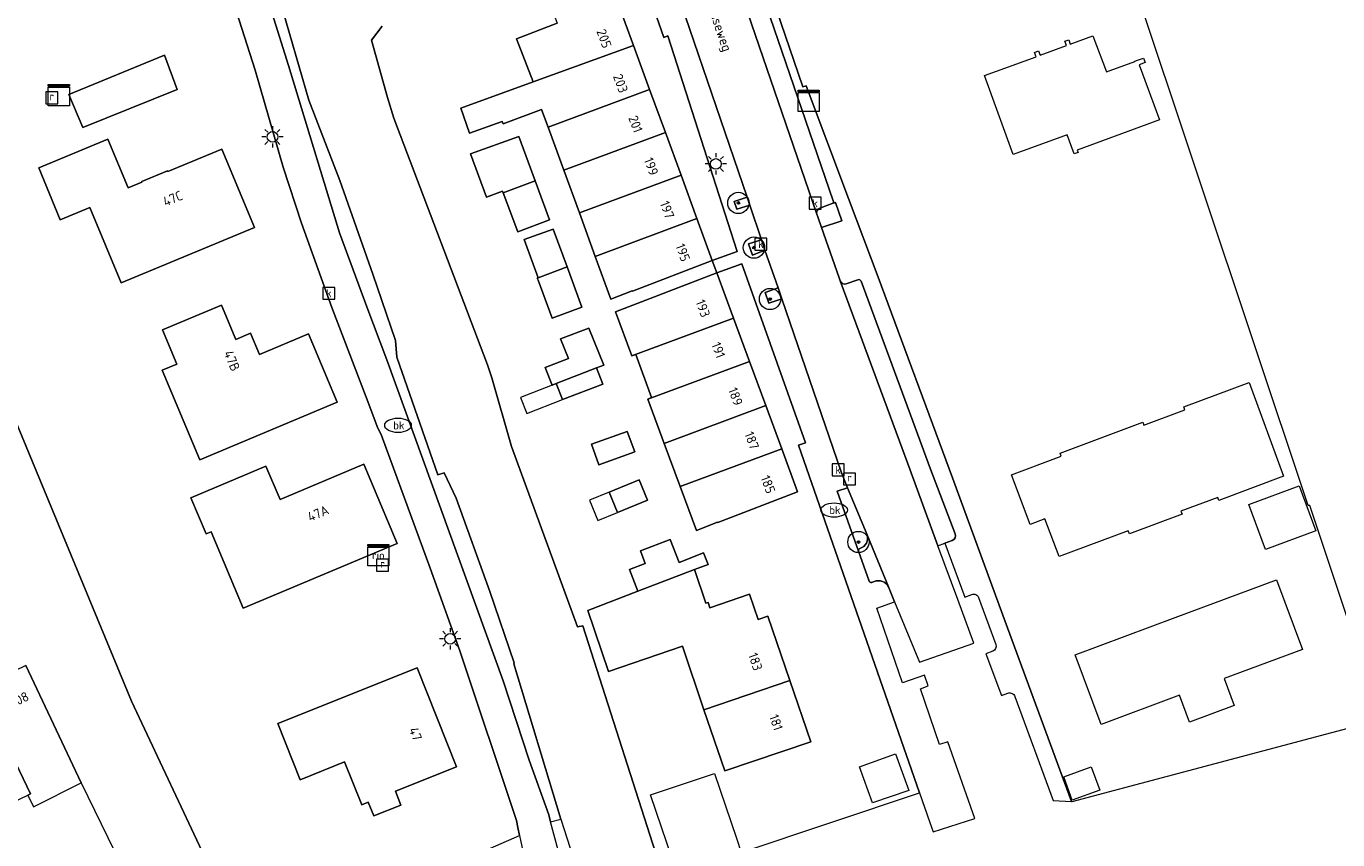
# Model space of a CAD drawing. Header units: metres. Extents: x 80938 to 82288, y 446951 to 448452.
# Tile 38 of 97: x 82037 to 82161, y 447274 to 447351. Entities that reach past the tile are written whole.
import ezdxf
from ezdxf.enums import TextEntityAlignment as Align

# ---------------------------------------------------------------- set-up
doc = ezdxf.new("R2010")
doc.units = ezdxf.units.M
doc.header["$MEASUREMENT"] = 0
doc.layers.get('0').update_dxf_attribs({"color": 253})
for name, color, linetype, lineweight in [('B-WE-GK-BESCHOEIING-G', 253, 'GK-BESCHOEIING', 35), ('B-WE-GR-BEPLANTING_CULTUUR_HEESTERS-GV', 253, 'Continuous', 18), ('B-WE-GR-BOOM-S', 253, 'Continuous', 25), ('B-WE-GR-GROENVOORZIENING-GV', 253, 'Continuous', 18), ('B-WE-KL-DATA-S', 253, 'Continuous', 25), ('B-WE-KL-ET_LS_OV_LICHTMAST-S', 253, 'Continuous', 25), ('B-WE-KL-WATER-S', 253, 'Continuous', 25), ('B-WE-OG-BEBOUWING-GV', 253, 'Continuous', 35), ('B-WE-OG-BEBOUWING-T18', 253, 'Continuous', 18), ('B-WE-OG-BEBOUWING_LUIFEL-GV', 253, 'Continuous', 18), ('B-WE-OG-TERREIN_ERF-GV', 253, 'Continuous', 18), ('B-WE-OG-TOPOGRAFIE-T18', 253, 'Continuous', 18), ('B-WE-OG-WATER-GV', 253, 'Continuous', 18), ('B-WE-OG-WATER_SLOOT-GV', 253, 'Continuous', 18), ('B-WE-RI-GWA_KOLK-S', 253, 'Continuous', 25), ('B-WE-RI-GWA_RIOOLPUT-S', 253, 'Continuous', 25), ('B-WE-RI-TERREINKAST-S', 253, 'Continuous', 25), ('B-WE-VH-VERHARDING_ASFALT-GV', 253, 'Continuous', 18), ('B-WE-VH-VERHARDING_BETONSTRAATSTEEN-GV', 253, 'Continuous', 18), ('B-WE-VH-VERHARDING_TEGEL-GV', 253, 'Continuous', 18)]:
    doc.layers.add(name, color=color, linetype=linetype, lineweight=lineweight)
doc.styles.add('NLCS-ISO', font='NLCS-ISO.ttf')
doc.styles.add('NLCS-ISO-M500-T18', font='NLCS-ISO.ttf', dxfattribs={"height": 0.9})
doc.linetypes.add('GK-BESCHOEIING', pattern='A,30,-5,[1,NLCS.SHX,S=1,R=0,X=0,Y=0],-5', length=40)

# ---------------------------------------------------------------- blocks, each defined once
blk = doc.blocks.new('SKL-DATA_KAST-SO')
at = {"color": 0, "linetype": 'ByBlock', "lineweight": 18}
for points in [[(-2, 2), (2, 2), (2, 1.68), (-2, 1.68)], [(-2, 1.52), (2, 1.52), (2, -2), (-2, -2)]]:
    blk.add_lwpolyline(points, close=True, dxfattribs=at)
blk = doc.blocks.new('SRI-TERREINKAST-SO')
at = {"color": 0, "linetype": 'ByBlock', "lineweight": 18}
for points in [[(-2, 2), (2, 2), (2, 1.68), (-2, 1.68)], [(-2, 1.52), (2, 1.52), (2, -2), (-2, -2)]]:
    blk.add_lwpolyline(points, close=True, dxfattribs=at)
at = {"color": 0, "linetype": 'ByBlock', "lineweight": 18, "style": 'NLCS-ISO'}
blk.add_text('rio', height=1.5, dxfattribs=at).set_placement((0, 0), align=Align.MIDDLE_CENTER)
blk = doc.blocks.new('SKL-ET_OV_LICHTMAST-SO')
at = {"color": 0, "linetype": 'ByBlock', "lineweight": 18}
for points in [[(-1.25, 0), (-2, 0)], [(-1.41, 1.41), (-0.88, 0.88)], [(0, 2), (0, 1.25)], [(0.88, 0.88), (1.41, 1.41)], [(2, 0), (1.25, 0)], [(-1.41, -1.41), (-0.88, -0.88)], [(0, -1.25), (0, -2)], [(0.88, -0.88), (1.41, -1.41)]]:
    blk.add_lwpolyline(points, dxfattribs=at)
blk.add_circle((0, 0), 1, dxfattribs=at)
blk = doc.blocks.new('SRI-KOLK-SO')
at = {"color": 0, "linetype": 'ByBlock', "lineweight": 18}
blk.add_lwpolyline([(-1.125, -1.125), (1.125, -1.125), (1.125, 1.125), (-1.125, 1.125)], close=True, dxfattribs=at)
at = {"color": 0, "linetype": 'ByBlock', "lineweight": 18, "style": 'NLCS-ISO'}
blk.add_text('k', height=1.5, dxfattribs=at).set_placement((0, 0), align=Align.MIDDLE_CENTER)
blk = doc.blocks.new('SRI-PUT_INSPECTIEPUT_RIOOLPUT-SO')
at = {"color": 0, "linetype": 'ByBlock', "lineweight": 18}
blk.add_lwpolyline([(-1.12, -1.12), (1.12, -1.12), (1.12, 1.12), (-1.12, 1.12)], close=True, dxfattribs=at)
at = {"color": 0, "linetype": 'ByBlock', "lineweight": 18, "style": 'NLCS-ISO'}
blk.add_text('r', height=1.5, dxfattribs=at).set_placement((0, 0.28), align=Align.MIDDLE_CENTER)
blk = doc.blocks.new('SKL-WATER_BRANDKRAAN_BRANDPUT-SO')
at = {"color": 0, "linetype": 'ByBlock', "lineweight": 18}
blk.add_ellipse((0, 0), major_axis=(2.5, 0), ratio=0.54, dxfattribs=at)
at = {"color": 0, "linetype": 'ByBlock', "lineweight": 18, "style": 'NLCS-ISO'}
blk.add_text('bk', height=1.5, dxfattribs=at).set_placement((0.16, 0), align=Align.MIDDLE_CENTER)
blk = doc.blocks.new('SGR-BOOM_01-SO')
at = {"linetype": 'ByBlock', "lineweight": 18}
h = blk.add_hatch(color=0, dxfattribs=at)
h.dxf.hatch_style = 1
edge = h.paths.add_edge_path()
edge.add_arc((0, 0), 0.25, 0, 360)
at = {"color": 0, "linetype": 'ByBlock', "lineweight": 18}
for radius in [2, 0.25]:
    blk.add_circle((0, 0), radius, dxfattribs=at)

msp = doc.modelspace()

# ---------------------------------------------------------------- linework, layer by layer
at = {"layer": 'B-WE-GK-BESCHOEIING-G', "linetype": 'Continuous', "lineweight": 0}
msp.add_lwpolyline([(82027.471, 447334.875), (82047.09, 447287.474), (82057.43, 447265.528)], dxfattribs=at)
at = {"layer": 'B-WE-GR-BEPLANTING_CULTUUR_HEESTERS-GV', "linetype": 'Continuous', "lineweight": 0}
for points in [[(82111.524, 447333.376), (82111.674, 447332.956), (82111.995, 447332.027), (82113.886, 447332.664), (82113.298, 447334.387)], [(82113.298, 447334.387), (82112.997, 447334.281), (82111.823, 447333.868)], [(82114.419, 447307.538), (82113.467, 447307.217), (82115.471, 447301.583)], [(82116.274, 447303.105), (82114.419, 447307.538)]]:
    msp.add_lwpolyline(points, dxfattribs=at)
for points in [[(82111.823, 447333.868, 0.309893), (82111.524, 447333.376)], [(82115.602, 447301.848, 0.421526), (82116.274, 447303.105)], [(82115.471, 447301.583, -0.4099995), (82115.602, 447301.848)]]:
    msp.add_lwpolyline(points, format="xyb", dxfattribs=at)
at = {"layer": 'B-WE-GR-GROENVOORZIENING-GV', "linetype": 'Continuous', "lineweight": 0}
for points in [[(82104.983, 447334.9), (82103.773, 447334.495), (82104.038, 447333.764), (82105.235, 447334.127)], [(82106.352, 447330.884), (82105.106, 447330.496), (82105.491, 447329.44), (82106.67, 447329.916)], [(82107.912, 447326.371), (82106.7, 447325.91), (82107.036, 447324.908), (82108.261, 447325.34)]]:
    msp.add_lwpolyline(points, close=True, dxfattribs=at)
at = {"layer": 'B-WE-OG-BEBOUWING-GV', "linetype": 'Continuous', "lineweight": 0}
for points in [[(82084.869, 447345.738), (82094.31, 447349.174), (82092.746, 447353.453), (82092.185, 447353.238), (82090.829, 447356.777), (82085.799, 447354.82), (82087.132, 447351.275), (82083.3, 447349.784)], [(82095.824, 447345.033), (82094.31, 447349.174), (82084.869, 447345.738), (82078.075, 447343.265), (82078.893, 447340.902), (82081.969, 447342.012), (82082.045, 447341.794), (82085.668, 447343.145), (82086.273, 447341.486)], [(82051.393, 447345.029), (82050.214, 447348.249), (82041.222, 447344.55), (82042.531, 447341.441)], [(82095.824, 447345.033), (82086.273, 447341.486), (82087.757, 447337.422), (82097.309, 447340.97)], [(82082.051, 447335.302), (82085.064, 447336.422), (82083.51, 447340.615), (82078.972, 447338.979), (82080.496, 447334.894), (82081.995, 447335.453)], [(82097.309, 447340.97), (82087.757, 447337.422), (82089.223, 447333.403), (82098.778, 447336.952)], [(82055.597, 447339.423), (82050.526, 447337.317), (82050.5, 447337.382), (82048.062, 447336.369), (82048.088, 447336.305), (82046.786, 447335.764), (82044.88, 447340.354), (82038.39, 447337.642), (82040.41, 447332.762), (82043.181, 447333.913), (82046.126, 447326.82), (82058.668, 447332.028)], [(82098.778, 447336.952), (82089.223, 447333.403), (82090.712, 447329.324), (82100.269, 447332.873)], [(82085.064, 447336.422), (82082.051, 447335.302), (82083.418, 447331.629), (82086.42, 447332.763)], [(82085.357, 447327.316), (82088.059, 447328.338), (82086.743, 447331.891), (82084.026, 447330.907)], [(82101.711, 447328.927), (82100.269, 447332.873), (82090.712, 447329.324), (82092.178, 447325.307), (82094.195, 447326.08), (82094.206, 447326.052)], [(82088.059, 447328.338), (82085.357, 447327.316), (82085.263, 447327.281), (82085.333, 447327.094), (82086.67, 447323.513), (82089.464, 447324.548)], [(82102.128, 447327.783), (82092.614, 447324.114), (82094.144, 447319.973), (82103.701, 447323.522)], [(82063.746, 447322.022), (82059.126, 447320.084), (82058.287, 447322.085), (82056.913, 447321.509), (82055.559, 447324.736), (82050.017, 447322.412), (82051.371, 447319.184), (82049.988, 447318.604), (82053.519, 447310.184), (82066.438, 447315.603)], [(82103.701, 447323.522), (82094.144, 447319.973), (82094.148, 447319.962), (82094.516, 447320.098), (82096.015, 447316.035), (82095.649, 447315.9), (82095.66, 447315.87), (82105.217, 447319.42)], [(82086.007, 447318.874), (82086.645, 447317.212), (82087.036, 447317.366), (82090.821, 447318.827), (82091.512, 447319.094), (82090.097, 447322.576), (82087.442, 447321.56), (82088.187, 447319.71)], [(82090.821, 447318.827), (82087.036, 447317.366), (82087.633, 447315.847), (82091.416, 447317.287)], [(82105.217, 447319.42), (82095.66, 447315.87), (82097.192, 447311.725), (82106.747, 447315.275)], [(82106.747, 447315.275), (82097.192, 447311.725), (82098.696, 447307.654), (82108.251, 447311.202)], [(82091.051, 447309.719), (82094.417, 447310.931), (82093.726, 447312.85), (82090.36, 447311.638)], [(82109.737, 447307.18), (82108.251, 447311.202), (82098.696, 447307.654), (82100.221, 447303.527), (82102.219, 447304.304), (82102.222, 447304.273)], [(82068.949, 447309.77), (82061.069, 447306.452), (82059.74, 447309.582), (82052.69, 447306.613), (82054.118, 447303.221), (82054.579, 447303.415), (82057.61, 447296.218), (82072.088, 447302.315)], [(82092.816, 447305.228), (82095.629, 447306.391), (82094.839, 447308.304), (82092.028, 447307.142)], [(82100.888, 447301.434), (82098.587, 447300.529), (82097.748, 447302.692), (82094.956, 447301.623), (82095.414, 447300.428), (82093.929, 447299.859), (82094.716, 447297.805), (82100.041, 447299.846), (82101.32, 447300.336)], [(82106.934, 447295.462), (82106.018, 447295.15), (82105.208, 447297.525), (82101.498, 447296.259), (82101.33, 447296.751), (82101.122, 447296.68), (82100.041, 447299.846), (82094.716, 447297.805), (82090.019, 447296.005), (82091.965, 447290.255), (82098.907, 447292.637), (82100.933, 447286.653), (82108.997, 447289.418)], [(82037.162, 447290.828), (82032.803, 447288.719), (82037.605, 447278.752), (82037.343, 447278.627), (82037.889, 447277.527), (82042.384, 447279.774)], [(82060.85, 447285.355), (82062.957, 447280.07), (82067.132, 447281.772), (82068.747, 447277.722), (82069.369, 447277.97), (82069.887, 447276.669), (82072.442, 447277.686), (82071.924, 447278.987), (82077.675, 447281.278), (82073.965, 447290.592)], [(82032.803, 447288.719), (82028.746, 447286.756), (82033.029, 447277.88), (82032.779, 447277.758), (82033.302, 447276.7), (82037.343, 447278.627), (82037.605, 447278.752)], [(82108.997, 447289.418), (82100.933, 447286.653), (82102.881, 447280.901), (82110.969, 447283.64)]]:
    msp.add_lwpolyline(points, close=True, dxfattribs=at)
at = {"layer": 'B-WE-OG-BEBOUWING_LUIFEL-GV', "linetype": 'Continuous', "lineweight": 0}
for points in [[(82086.645, 447317.212), (82083.68, 447316.046), (82084.283, 447314.53), (82087.633, 447315.847), (82087.036, 447317.366)], [(82092.028, 447307.142), (82090.158, 447306.372), (82090.947, 447304.458), (82092.816, 447305.228)]]:
    msp.add_lwpolyline(points, close=True, dxfattribs=at)
at = {"layer": 'B-WE-OG-TERREIN_ERF-GV', "linetype": 'Continuous', "lineweight": 0}
for points in [[(82165.723, 447405.563), (82135.263, 447384.472), (82119.635, 447373.646), (82108.682, 447366.077), (82108.928, 447365.75), (82105.298, 447359.693), (82110.244, 447345.262), (82110.557, 447345.37), (82114.529, 447334.782), (82117.315, 447327.369), (82124.305, 447308.482), (82129.044, 447295.567), (82135.488, 447278.032), (82135.557, 447278.039), (82164.447, 447285.703)], [(82164.52, 447286.013), (82157.889, 447305.864), (82157.758, 447305.885), (82147.602, 447336.314), (82140.945, 447356.259), (82141.655, 447356.742), (82193.911, 447393.659)], [(82061.563, 447265.207), (82083.589, 447274.843), (82083.435, 447275.57), (82083.315, 447276.227), (82077.97, 447292.21), (82075.203, 447299.978), (82070.59, 447312.55), (82070.27, 447313.157), (82069.157, 447316.069), (82065.93, 447324.51), (82063.09, 447332.45), (82061.38, 447337.72), (82058.73, 447346.83), (82051.48, 447369.51)], [(82102.128, 447327.783), (82101.711, 447328.927), (82104.05, 447329.78), (82097.52, 447350.06), (82097.15, 447349.92), (82093.044, 447361.698)], [(82092.746, 447353.453), (82094.31, 447349.174), (82095.824, 447345.033), (82097.309, 447340.97), (82098.778, 447336.952), (82100.269, 447332.873), (82101.711, 447328.927), (82094.206, 447326.052), (82094.195, 447326.08), (82092.178, 447325.307), (82090.712, 447329.324), (82089.223, 447333.403), (82087.757, 447337.422), (82086.273, 447341.486), (82085.668, 447343.145), (82082.045, 447341.794), (82081.969, 447342.012), (82078.893, 447340.902), (82078.075, 447343.265), (82084.869, 447345.738), (82083.3, 447349.784), (82087.132, 447351.275)], [(82070.68, 447350.99), (82069.68, 447349.65), (82071.19, 447344.26), (82071.76, 447342.32), (82080.57, 447319.12), (82080.99, 447317.88), (82082.85, 447311.43), (82089.05, 447294.45), (82089.55, 447294.56), (82097.153, 447270.797)], [(82027.471, 447334.875), (82047.09, 447287.474), (82057.43, 447265.528)], [(82097.982, 447272.576), (82095.917, 447278.654), (82101.911, 447280.66), (82103.977, 447274.582), (82104.441, 447273.218), (82121.207, 447278.852), (82109.836, 447311.56), (82110.47, 447311.79), (82104.49, 447328.62), (82102.128, 447327.783)]]:
    msp.add_lwpolyline(points, dxfattribs=at)
for points in [[(82136.026, 447339.326), (82136.107, 447339.106), (82135.741, 447338.971), (82135.086, 447340.755), (82130.022, 447338.896), (82127.31, 447346.326), (82132.163, 447348.108), (82132.016, 447348.508), (82132.385, 447348.65), (82132.533, 447348.244), (82135.014, 447349.155), (82134.866, 447349.558), (82135.231, 447349.701), (82135.382, 447349.289), (82137.514, 447350.072), (82138.773, 447346.68), (82141.447, 447347.665), (82141.44, 447347.684), (82141.685, 447347.774), (82142.257, 447347.985), (82142.416, 447347.554), (82141.843, 447347.343), (82143.771, 447342.157)], [(82050.214, 447348.249), (82051.393, 447345.029), (82042.531, 447341.441), (82041.222, 447344.55)], [(82085.064, 447336.422), (82086.42, 447332.763), (82083.418, 447331.629), (82082.051, 447335.302), (82081.995, 447335.453), (82080.496, 447334.894), (82078.972, 447338.979), (82083.51, 447340.615)], [(82050.5, 447337.382), (82050.526, 447337.317), (82055.597, 447339.423), (82058.668, 447332.028), (82046.126, 447326.82), (82043.181, 447333.913), (82040.41, 447332.762), (82038.39, 447337.642), (82044.88, 447340.354), (82046.786, 447335.764), (82048.088, 447336.305), (82048.062, 447336.369)], [(82088.059, 447328.338), (82089.464, 447324.548), (82086.67, 447323.513), (82085.333, 447327.094), (82085.263, 447327.281), (82085.357, 447327.316), (82084.026, 447330.907), (82086.743, 447331.891)], [(82092.614, 447324.114), (82102.128, 447327.783), (82103.701, 447323.522), (82105.217, 447319.42), (82106.747, 447315.275), (82108.251, 447311.202), (82109.737, 447307.18), (82102.222, 447304.273), (82102.219, 447304.304), (82100.221, 447303.527), (82098.696, 447307.654), (82097.192, 447311.725), (82095.66, 447315.87), (82095.649, 447315.9), (82096.015, 447316.035), (82094.516, 447320.098), (82094.148, 447319.962), (82094.144, 447319.973)], [(82055.559, 447324.736), (82056.913, 447321.509), (82058.287, 447322.085), (82059.126, 447320.084), (82063.746, 447322.022), (82066.438, 447315.603), (82053.519, 447310.184), (82049.988, 447318.604), (82051.371, 447319.184), (82050.017, 447322.412)], [(82091.512, 447319.094), (82090.821, 447318.827), (82091.416, 447317.287), (82087.633, 447315.847), (82087.036, 447317.366), (82086.645, 447317.212), (82086.007, 447318.874), (82088.187, 447319.71), (82087.442, 447321.56), (82090.097, 447322.576)], [(82146.163, 447314.871), (82146.058, 447315.152), (82152.193, 447317.451), (82155.439, 447308.644), (82149.353, 447306.36), (82149.248, 447306.641), (82145.784, 447305.341), (82145.889, 447305.06), (82140.94, 447303.202), (82140.835, 447303.483), (82134.319, 447301.065), (82132.997, 447304.617), (82131.591, 447304.093), (82129.866, 447308.771), (82134.521, 447310.529), (82134.415, 447310.81), (82142.188, 447313.722), (82142.294, 447313.441)], [(82094.417, 447310.931), (82091.051, 447309.719), (82090.36, 447311.638), (82093.726, 447312.85)], [(82068.949, 447309.77), (82072.088, 447302.315), (82057.61, 447296.218), (82054.579, 447303.415), (82054.118, 447303.221), (82052.69, 447306.613), (82059.74, 447309.582), (82061.069, 447306.452)], [(82095.629, 447306.391), (82092.816, 447305.228), (82092.028, 447307.142), (82094.839, 447308.304)], [(82152.158, 447305.964), (82156.892, 447307.716), (82158.454, 447303.495), (82153.72, 447301.743)], [(82097.748, 447302.692), (82098.587, 447300.529), (82100.888, 447301.434), (82101.32, 447300.336), (82100.041, 447299.846), (82101.122, 447296.68), (82101.33, 447296.751), (82101.498, 447296.259), (82105.208, 447297.525), (82106.018, 447295.15), (82106.934, 447295.462), (82108.997, 447289.418), (82110.969, 447283.64), (82102.881, 447280.901), (82100.933, 447286.653), (82098.907, 447292.637), (82091.965, 447290.255), (82090.019, 447296.005), (82094.716, 447297.805), (82093.929, 447299.859), (82095.414, 447300.428), (82094.956, 447301.623)], [(82154.764, 447298.89), (82157.209, 447292.331), (82149.854, 447289.59), (82150.792, 447287.073), (82148.694, 447286.282), (82146.588, 447285.488), (82145.644, 447288.021), (82138.281, 447285.277), (82135.837, 447291.836), (82145.255, 447295.346)], [(82073.965, 447290.592), (82077.675, 447281.278), (82071.924, 447278.987), (82072.442, 447277.686), (82069.887, 447276.669), (82069.369, 447277.97), (82068.747, 447277.722), (82067.132, 447281.772), (82062.957, 447280.07), (82060.85, 447285.355)], [(82118.953, 447282.499), (82120.208, 447279.065), (82116.766, 447277.89), (82115.551, 447281.279)], [(82138.148, 447279.085), (82135.559, 447278.158), (82134.773, 447280.355), (82137.354, 447281.303)]]:
    msp.add_lwpolyline(points, close=True, dxfattribs=at)
at = {"layer": 'B-WE-OG-WATER-GV', "linetype": 'Continuous', "lineweight": 0}
for points in [[(82035.48, 447415.36), (82039.551, 447405.928), (82044.35, 447395.81), (82048.395, 447387.767), (82049.55, 447385.32), (82051.461, 447380.595), (82053.738, 447375.354), (82056.078, 447368.772), (82058.86, 447361.78), (82061.05, 447353.43), (82063.77, 447344.02), (82066.68, 447336.46), (82069.8, 447327.64), (82071.93, 447321.4), (82072.05, 447319.83), (82075.894, 447308.77), (82076.5, 447308.94), (82077.62, 447306.56), (82080.81, 447297.8), (82083.1, 447291.09), (82083.05, 447290.98), (82087.472, 447276.375), (82089.201, 447270.996)], [(82097.153, 447270.797), (82089.55, 447294.56), (82089.05, 447294.45), (82082.85, 447311.43), (82080.99, 447317.88), (82080.57, 447319.12), (82071.76, 447342.32), (82071.19, 447344.26), (82069.68, 447349.65), (82070.68, 447350.99)], [(82037.162, 447290.828), (82042.384, 447279.774), (82045.504, 447273.352), (82046.449, 447271.387), (82050.377, 447262.107), (82050.564, 447261.666), (82052.006, 447255.029), (82059.579, 447257.772), (82058.266, 447263.754), (82057.43, 447265.528), (82047.09, 447287.474), (82027.471, 447334.875)]]:
    msp.add_lwpolyline(points, dxfattribs=at)
at = {"layer": 'B-WE-OG-WATER_SLOOT-GV', "linetype": 'Continuous', "lineweight": 0}
msp.add_lwpolyline([(82056.44, 447364.61), (82061.88, 447347.27), (82066.67, 447331.55), (82069.22, 447324.56), (82071.11, 447319.58), (82082.05, 447289.39), (82084.5, 447281.93), (82086.06, 447277.554), (82086.336, 447276.782), (82086.517, 447276.108), (82087.472, 447276.375), (82083.05, 447290.98), (82083.1, 447291.09), (82080.81, 447297.8), (82077.62, 447306.56), (82076.5, 447308.94), (82075.894, 447308.77), (82072.05, 447319.83), (82071.93, 447321.4), (82069.8, 447327.64), (82066.68, 447336.46), (82063.77, 447344.02), (82061.05, 447353.43)], dxfattribs=at)
at = {"layer": 'B-WE-VH-VERHARDING_ASFALT-GV', "linetype": 'Continuous', "lineweight": 0}
for points in [[(82086.359, 447260.108), (82090.618, 447261.308), (82089.982, 447263.257), (82086.517, 447276.108), (82086.336, 447276.782), (82086.06, 447277.554), (82084.5, 447281.93), (82082.05, 447289.39), (82071.11, 447319.58), (82069.22, 447324.56), (82066.67, 447331.55), (82061.88, 447347.27), (82056.44, 447364.61), (82055.44, 447367.51), (82054.51, 447370.08), (82052.83, 447374.35), (82050.48, 447379.91), (82034.28, 447415.1)], [(82051.48, 447369.51), (82058.73, 447346.83), (82061.38, 447337.72), (82063.09, 447332.45), (82065.93, 447324.51), (82069.157, 447316.069), (82070.27, 447313.157), (82070.59, 447312.55), (82075.203, 447299.978), (82077.97, 447292.21), (82083.315, 447276.227), (82083.435, 447275.57), (82083.589, 447274.843), (82085.54, 447265.663)], [(82099.152, 447351.944), (82104.983, 447334.9), (82105.235, 447334.127), (82106.352, 447330.884), (82106.67, 447329.916), (82107.912, 447326.371), (82108.261, 447325.34), (82113.829, 447309.036), (82114.419, 447307.538), (82116.274, 447303.105), (82118.285, 447298.221), (82118.862, 447296.814), (82121.205, 447291.134), (82126.323, 447292.941), (82124.805, 447297.024), (82122.924, 447302.085), (82120.286, 447309.302), (82119.314, 447311.924), (82113.747, 447327.011), (82113.631, 447327.294), (82111.995, 447332.027), (82111.674, 447332.956), (82111.524, 447333.376), (82104.686, 447353.294)]]:
    msp.add_lwpolyline(points, dxfattribs=at)
at = {"layer": 'B-WE-VH-VERHARDING_BETONSTRAATSTEEN-GV', "linetype": 'Continuous', "lineweight": 0}
for points in [[(82117.315, 447327.369), (82114.529, 447334.782), (82110.557, 447345.37), (82110.244, 447345.262), (82105.298, 447359.693), (82108.928, 447365.75), (82108.682, 447366.077), (82106.157, 447364.318), (82106.086, 447364.363)], [(82104.686, 447353.294), (82111.524, 447333.376)], [(82106.77, 447352.94), (82113.088, 447334.556)], [(82113.088, 447334.556), (82106.77, 447352.94)], [(82111.823, 447333.868), (82112.997, 447334.281)], [(82112.997, 447334.281), (82113.298, 447334.387), (82113.886, 447332.664), (82111.995, 447332.027), (82113.631, 447327.294), (82113.747, 447327.011)], [(82113.747, 447327.011), (82119.314, 447311.924), (82120.286, 447309.302), (82122.924, 447302.085), (82123.58, 447302.329), (82124.265, 447302.584)], [(82114.3, 447326.722), (82115.411, 447327.126)], [(82115.411, 447327.126), (82114.3, 447326.722)], [(82115.705, 447326.998), (82120.795, 447313.233), (82122.246, 447309.303), (82124.56, 447303.224)], [(82120.795, 447313.233), (82115.705, 447326.998)], [(82130.163, 447287.917), (82133.767, 447278.109), (82135.488, 447278.032), (82129.044, 447295.567), (82124.305, 447308.482), (82117.315, 447327.369)], [(82124.56, 447303.224), (82122.246, 447309.303), (82120.795, 447313.233)], [(82118.285, 447298.221), (82116.274, 447303.105)], [(82124.265, 447302.584), (82123.58, 447302.329), (82125.462, 447297.267), (82126.116, 447297.511)], [(82115.471, 447301.583), (82116.459, 447298.765)], [(82116.713, 447298.642), (82116.933, 447298.715)], [(82126.76, 447297.214), (82128.376, 447292.8)], [(82128.08, 447292.16), (82127.447, 447291.925), (82128.911, 447287.988), (82129.519, 447288.214)]]:
    msp.add_lwpolyline(points, dxfattribs=at)
for points in [[(82113.088, 447334.556, -0.4142136), (82112.997, 447334.281)], [(82112.997, 447334.281, 0.4142136), (82113.088, 447334.556)], [(82111.524, 447333.376, -0.309893), (82111.823, 447333.868)], [(82113.747, 447327.011, 0.3479779), (82114.3, 447326.722)], [(82114.3, 447326.722, -0.3479779), (82113.747, 447327.011)], [(82115.411, 447327.126, -0.3225279), (82115.705, 447326.998)], [(82115.705, 447326.998, 0.3225279), (82115.411, 447327.126)], [(82116.274, 447303.105, -0.421526), (82115.602, 447301.848)], [(82124.56, 447303.224, -0.4139743), (82124.265, 447302.584)], [(82124.265, 447302.584, 0.4139743), (82124.56, 447303.224)], [(82115.602, 447301.848, 0.4099995), (82115.471, 447301.583)], [(82116.459, 447298.765, 0.3676344), (82116.713, 447298.642)], [(82116.933, 447298.715, -0.4039654), (82118.285, 447298.221)], [(82126.116, 447297.511, -0.4151075), (82126.76, 447297.214)], [(82128.376, 447292.8, -0.4124405), (82128.08, 447292.16)], [(82129.519, 447288.214, -0.4151075), (82130.163, 447287.917)]]:
    msp.add_lwpolyline(points, format="xyb", dxfattribs=at)
at = {"layer": 'B-WE-VH-VERHARDING_TEGEL-GV', "linetype": 'Continuous', "lineweight": 0}
for points in [[(82093.044, 447361.698), (82097.15, 447349.92), (82097.52, 447350.06), (82104.05, 447329.78), (82101.711, 447328.927), (82102.128, 447327.783), (82104.49, 447328.62), (82110.47, 447311.79), (82109.836, 447311.56), (82121.207, 447278.852), (82122.185, 447276.041), (82122.49, 447275.163), (82123.278, 447275.425), (82126.392, 447276.42), (82123.851, 447283.634), (82123.093, 447283.385), (82121.279, 447288.635), (82122.008, 447288.91), (82121.658, 447289.919), (82119.607, 447289.181), (82117.173, 447296.212), (82118.862, 447296.814), (82118.285, 447298.221)], [(82108.261, 447325.34), (82107.036, 447324.908), (82106.7, 447325.91), (82107.912, 447326.371), (82106.67, 447329.916), (82105.491, 447329.44), (82105.106, 447330.496), (82106.352, 447330.884), (82105.235, 447334.127), (82104.038, 447333.764), (82103.773, 447334.495), (82104.983, 447334.9), (82099.152, 447351.944)], [(82116.459, 447298.765), (82115.471, 447301.583), (82113.467, 447307.217), (82114.419, 447307.538), (82113.829, 447309.036), (82108.261, 447325.34)], [(82116.933, 447298.715), (82116.713, 447298.642)]]:
    msp.add_lwpolyline(points, dxfattribs=at)
for points in [[(82116.713, 447298.642, -0.3676344), (82116.459, 447298.765)], [(82118.285, 447298.221, 0.4039654), (82116.933, 447298.715)]]:
    msp.add_lwpolyline(points, format="xyb", dxfattribs=at)

# ---------------------------------------------------------------- block references
at = {"layer": 'B-WE-GR-BOOM-S', "linetype": 'Continuous', "lineweight": 0, "xscale": 0.5, "yscale": 0.5, "zscale": 0.5}
for p in [(82104.169, 447334.347), (82105.633, 447330.144), (82107.149, 447325.309), (82115.459, 447302.443)]:
    msp.add_blockref('SGR-BOOM_01-SO', p, dxfattribs=at)
at = {"layer": 'B-WE-KL-DATA-S', "linetype": 'Continuous', "lineweight": 0, "xscale": 0.5, "yscale": 0.5, "zscale": 0.5}
for p in [(82040.279, 447344.481), (82110.778, 447343.968)]:
    msp.add_blockref('SKL-DATA_KAST-SO', p, dxfattribs=at)
at = {"layer": 'B-WE-KL-ET_LS_OV_LICHTMAST-S', "linetype": 'Continuous', "lineweight": 0, "xscale": 0.5, "yscale": 0.5, "zscale": 0.5}
for p in [(82060.358, 447340.565), (82102.052, 447338.017), (82077.068, 447293.338)]:
    msp.add_blockref('SKL-ET_OV_LICHTMAST-SO', p, dxfattribs=at)
at = {"layer": 'B-WE-KL-WATER-S', "linetype": 'Continuous', "lineweight": 0, "xscale": 0.5, "yscale": 0.5, "zscale": 0.5}
for p in [(82072.163, 447313.424), (82113.167, 447305.452)]:
    msp.add_blockref('SKL-WATER_BRANDKRAAN_BRANDPUT-SO', p, dxfattribs=at)
at = {"layer": 'B-WE-RI-GWA_KOLK-S', "linetype": 'Continuous', "lineweight": 0, "xscale": 0.5, "yscale": 0.5, "zscale": 0.5}
for p in [(82111.386, 447334.323), (82106.291, 447330.472), (82065.667, 447325.845), (82113.554, 447309.225)]:
    msp.add_blockref('SRI-KOLK-SO', p, dxfattribs=at)
at = {"layer": 'B-WE-RI-GWA_RIOOLPUT-S', "linetype": 'Continuous', "lineweight": 0, "xscale": 0.5, "yscale": 0.5, "zscale": 0.5}
for p in [(82039.611, 447344.238), (82114.619, 447308.374), (82070.708, 447300.264)]:
    msp.add_blockref('SRI-PUT_INSPECTIEPUT_RIOOLPUT-SO', p, dxfattribs=at)
at = {"layer": 'B-WE-RI-TERREINKAST-S', "linetype": 'Continuous', "lineweight": 0, "xscale": 0.5, "yscale": 0.5, "zscale": 0.5}
msp.add_blockref('SRI-TERREINKAST-SO', (82070.315, 447301.202), dxfattribs=at)

# ---------------------------------------------------------------- texts
at = {"layer": 'B-WE-OG-BEBOUWING-T18', "linetype": 'Continuous', "lineweight": 0, "style": 'NLCS-ISO-M500-T18'}
for s, rotation, p in [('205', 290.2, (82091.543, 447349.818)), ('203', 290.2, (82093.093, 447345.6)), ('201', 290.2, (82094.501, 447341.771)), ('199', 290.2, (82095.968, 447337.782)), ('47C', 22.5, (82050.981, 447334.766)), ('197', 290.2, (82097.467, 447333.705)), ('195', 290.2, (82098.945, 447329.686)), ('193', 290.3, (82100.838, 447324.43)), ('191', 290.3, (82102.288, 447320.501)), ('47B', 292.7, (82056.552, 447319.497)), ('189', 290.3, (82103.902, 447316.134)), ('187', 290.3, (82105.432, 447311.995)), ('185', 290.3, (82106.958, 447307.864)), ('47A', 22.9, (82064.654, 447305.141)), ('183', 288.8, (82105.768, 447291.189)), ('108', 25.7, (82036.613, 447287.644)), ('181', 288.8, (82107.714, 447285.467)), ('47', 291.5, (82073.805, 447284.382))]:
    msp.add_text(s, height=0.9, rotation=rotation, dxfattribs=at).set_placement(p, align=Align.MIDDLE)
at = {"layer": 'B-WE-OG-TOPOGRAFIE-T18', "linetype": 'Continuous', "lineweight": 0, "style": 'NLCS-ISO-M500-T18'}
msp.add_text('Dijkshoornseweg', height=0.9, rotation=289, dxfattribs=at).set_placement((82101.616, 447352.731), align=Align.MIDDLE)

doc.saveas('drawing.dxf')
